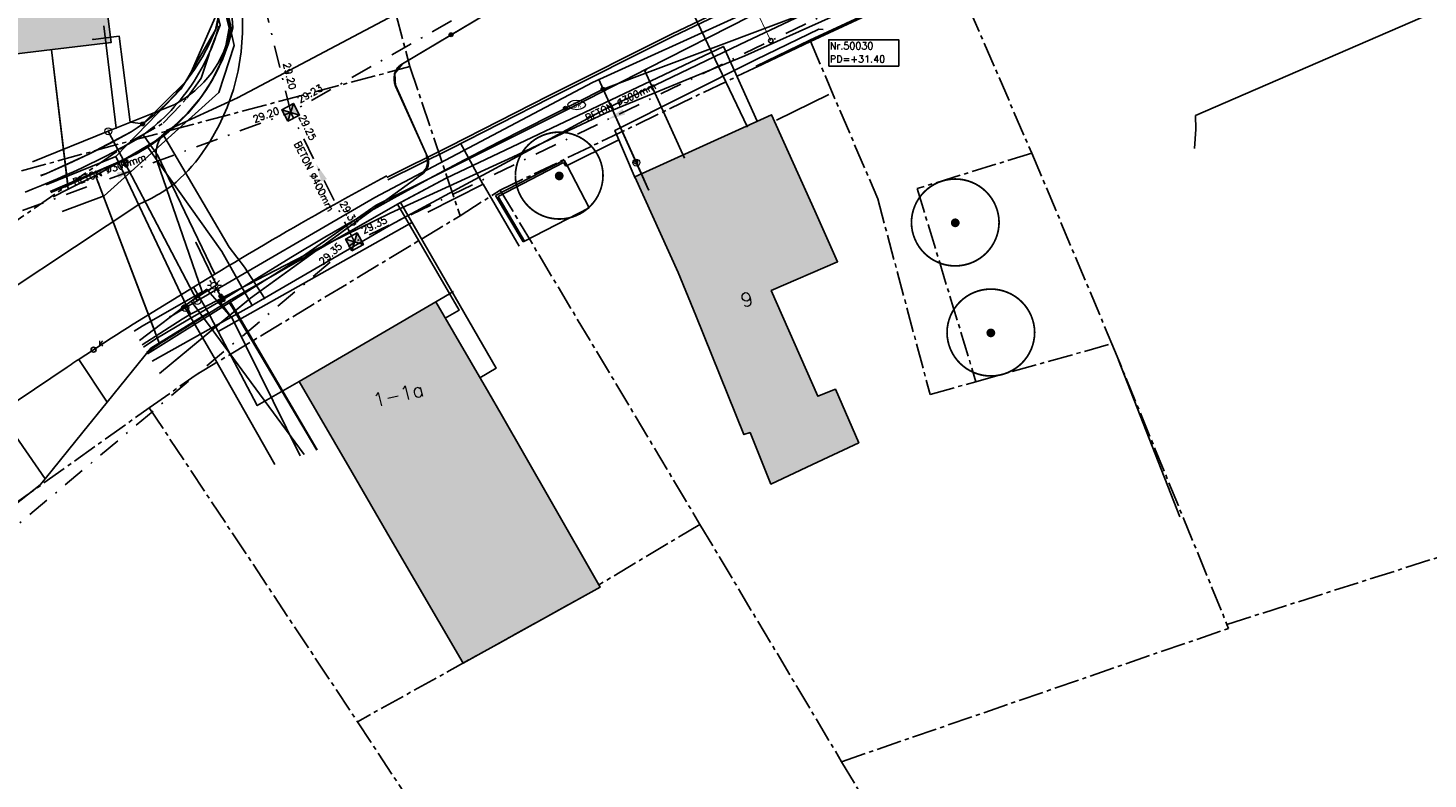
# Model space of a CAD drawing. Header units: metres. Extents: x 202952 to 203755, y 348959 to 349702.
# Tile 4 of 91: x 203058 to 203138, y 349265 to 349308. Entities that reach past the tile are written whole.
import ezdxf
from ezdxf.enums import TextEntityAlignment as Align

# ---------------------------------------------------------------- set-up
doc = ezdxf.new("R2010")
doc.units = ezdxf.units.M
for name, pattern in [('1-200 CENTER', [4.28625, 2.8575, -0.47625, 0.47625, -0.47625]), ('1-200 DASHDOT', [2.54, 1.27, -0.635, 0, -0.635]), ('1-200 HIDDEN', [0.9525, 0.635, -0.3175])]:
    doc.linetypes.add(name, pattern=pattern)
for name, color, linetype in [('bgt.onbegroeidterreindeel', 252, 'Continuous'), ('PH-ALG-WERKGRENS', 3, '1-200 WERKGRENS'), ('PH-BEST-BEBOUWING', 1, 'Continuous'), ('PH-BEST-BEBOUWING-ARCERING', 254, 'Continuous'), ('PH-BEST-HUISNUMMER', 7, 'Continuous'), ('PH-BEST-KADASTRALE-GRENS', 240, '1-200 CENTER'), ('PH-BEST-KL-DATA_KPN', 12, '1-200 TELEFONIE-KPN'), ('PH-BEST-KL-DATA_ZIGGO BV', 12, '1-200 ZIGGO'), ('PH-BEST-KL-ET_MIDDENSPANNING_ENEXIS', 12, '1-200 MIDDENSPANNING'), ('PH-BEST-KL-GAS_HOGEDRUK_ENEXIS', 12, '1-200 GASLEIDING HOGE DRUK'), ('PH-BEST-KL-GAS_LAGEDRUK_ENEXIS', 12, '1-200 GASLEIDING LAGE DRUK'), ('PH-BEST-KL-LAAGSPANNING-ENEXIS', 12, '1-200 LAAGSPANNING'), ('PH-BEST-KL-WATER-WML', 12, '1-200 WML'), ('PH-BEST-KL-WATER-WML-buiten gebruik', 11, '1-200 WML'), ('PH-BEST-KOLK', 8, 'Continuous'), ('PH-BEST-PUT-HANDHAVEN', 84, 'Continuous'), ('PH-BEST-RIO-HANDHAVEN-GEMENGD', 44, '1-200 DASHDOT'), ('PH-BEST-RIO-TEKST', 8, 'Continuous'), ('PH-BEST-RIO-TEKST-VLOEIVLAK', 8, 'Continuous'), ('PH-BEST-WEGDEEL', 254, 'Continuous'), ('PH-INM-BOOM-HANDHAVEN', 96, 'Continuous'), ('PH-INM-KANTVERHARDING', 253, 'Continuous'), ('PH-RIO-KOLKAANSLUITING', 150, '1-200 HIDDEN'), ('PH-RIO-TEKST-DWA-PUTTENSTAAT', 7, 'Continuous')]:
    doc.layers.add(name, color=color, linetype=linetype)
doc.layers.add('PH-NIEUW-OPSLUITBAND-6', color=115, linetype='Continuous', lineweight=30)
doc.styles.add('NLCS-ISO', font='txt')
doc.styles.add('ROMANS', font='romans.shx')
doc.linetypes.add('1-200 GASLEIDING HOGE DRUK', pattern='A,1.5,-0.6,["GAS HD",ROMANS,S=0.24,R=0,X=-0.5,Y=-0.12],-1.1', length=3.2)
doc.linetypes.add('1-200 GASLEIDING LAGE DRUK', pattern='A,1.5,-0.6,["GAS LD",ROMANS,S=0.24,R=0,X=-0.5,Y=-0.12],-1', length=3.1)
doc.linetypes.add('1-200 LAAGSPANNING', pattern='A,1.5,-0.6,["LS",ROMANS,S=0.24,R=0,X=-0.45,Y=-0.12],-0.05', length=2.15)
doc.linetypes.add('1-200 MIDDENSPANNING', pattern='A,1.5,-0.6,["MS",ROMANS,S=0.24,R=0,X=-0.5,Y=-0.12],-0.05', length=2.15)
doc.linetypes.add('1-200 TELEFONIE-KPN', pattern='A,1.5,-0.6,["KPN",ROMANS,S=0.24,R=0,X=-0.5,Y=-0.12],-0.3', length=2.4)
doc.linetypes.add('1-200 WERKGRENS', pattern='A,1.5,-0.6,["WERK",ROMANS,S=0.24,R=0,X=-0.5,Y=-0.12],-0.45', length=2.55)
doc.linetypes.add('1-200 WML', pattern='A,1.5,-0.6,["WML",ROMANS,S=0.24,R=0,X=-0.5,Y=-0.12],-0.3', length=2.4)
doc.linetypes.add('1-200 ZIGGO', pattern='A,1.5,-0.6,["ZIGGO",ROMANS,S=0.24,R=0,X=-0.5,Y=-0.12],-0.65', length=2.75)

# ---------------------------------------------------------------- blocks, each defined once
blk = doc.blocks.new('SKL-WTB_HULP_OVERIG-SO')
at = {"color": 0, "linetype": 'ByBlock', "lineweight": 18}
for points in [[(-0.14, 0.14), (0.14, -0.14)], [(0.14, 0.14), (-0.14, -0.14)]]:
    blk.add_lwpolyline(points, dxfattribs=at)
at = {"color": 0, "linetype": 'ByBlock', "lineweight": 18, "style": 'NLCS-ISO', "flags": 1}
for tag, p in [('TYPE', (1.5, 0)), ('OMSCHRIJVING', (1.5, -3)), ('LABEL', (1.5, -1.5))]:
    blk.add_attdef(tag, p, '', height=1, dxfattribs=at)
blk = doc.blocks.new('SKL-WTB_HULP_MOF-SO')
at = {"linetype": 'ByBlock', "lineweight": 18}
h = blk.add_hatch(color=0, dxfattribs=at)
h.dxf.hatch_style = 1
h.paths.add_polyline_path([(-0.5625, 0, 1), (0.5625, 0, 1)])
at = {"color": 0, "linetype": 'ByBlock', "lineweight": 18}
blk.add_circle((0, 0), 0.5625, dxfattribs=at)
at = {"color": 0, "linetype": 'ByBlock', "lineweight": 18, "style": 'NLCS-ISO', "flags": 1}
for tag, p in [('TYPE', (1.5, 0)), ('OMSCHRIJVING', (1.5, -3)), ('LABEL', (1.5, -1.5))]:
    blk.add_attdef(tag, p, '', height=1, dxfattribs=at)
blk = doc.blocks.new('SKL-ET_OV_LICHTMAST-SO')
at = {"color": 0, "linetype": 'ByBlock', "lineweight": 18}
for points in [[(-1.25, 0), (-2, 0)], [(-1.41, 1.41), (-0.88, 0.88)], [(0, 2), (0, 1.25)], [(0.88, 0.88), (1.41, 1.41)], [(2, 0), (1.25, 0)], [(-1.41, -1.41), (-0.88, -0.88)], [(0, -1.25), (0, -2)], [(0.88, -0.88), (1.41, -1.41)]]:
    blk.add_lwpolyline(points, dxfattribs=at)
blk.add_circle((0, 0), 1, dxfattribs=at)
blk = doc.blocks.new('SKL-WTB_HULP_VERLOOP-SO')
at = {"color": 0, "linetype": 'ByBlock', "lineweight": 18}
for points in [[(0.44, 0.72), (-0.88, 0)], [(0.44, -0.72), (-0.88, 0)], [(0.44, -0.72), (0.44, 0.72)]]:
    blk.add_lwpolyline(points, dxfattribs=at)
blk.add_circle((0, 0), 1, dxfattribs=at)
at = {"color": 0, "linetype": 'ByBlock', "lineweight": 18, "style": 'NLCS-ISO', "flags": 1}
for tag, p in [('TYPE', (1.5, 0)), ('OMSCHRIJVING', (1.5, -3)), ('LABEL', (1.5, -1.5))]:
    blk.add_attdef(tag, p, '', height=1, dxfattribs=at)
blk = doc.blocks.new('SKL-WTB_HULP_T STUK-SO')
at = {"color": 0, "linetype": 'ByBlock', "lineweight": 18}
blk.add_circle((0, 0), 1, dxfattribs=at)
at = {"color": 0, "linetype": 'ByBlock', "lineweight": -2, "style": 'NLCS-ISO'}
blk.add_text('T', height=1, dxfattribs=at).set_placement((0, 0), align=Align.MIDDLE_CENTER)
at = {"color": 0, "linetype": 'ByBlock', "lineweight": 18, "style": 'NLCS-ISO', "flags": 1}
for tag, p in [('TYPE', (1.5, 0)), ('OMSCHRIJVING', (1.5, -3)), ('LABEL', (1.5, -1.5))]:
    blk.add_attdef(tag, p, '', height=1, dxfattribs=at)
blk = doc.blocks.new('SKL-WATER_BRANDKRAAN_BRANDPUT-SO')
at = {"color": 0, "linetype": 'ByBlock', "lineweight": 18}
blk.add_ellipse((0, 0), major_axis=(2.5, 0), ratio=0.54, dxfattribs=at)
at = {"color": 0, "linetype": 'ByBlock', "lineweight": 18, "style": 'NLCS-ISO'}
blk.add_text('bk', height=1.5, dxfattribs=at).set_placement((0.16, 0), align=Align.MIDDLE_CENTER)
blk = doc.blocks.new('*U35')
blk.add_circle((0, 0), 0.142)
at = {"ltscale": 0.05, "style": 'ROMANS'}
blk.add_text('K', height=0.3, dxfattribs=at).set_placement((0.277, 0.195))
blk = doc.blocks.new('*U12')
h = blk.add_hatch(color=256)
h.paths.add_polyline_path([(0, 0), (-0.375, 0.375), (-0.375, -0.375)])
h.paths.add_polyline_path([(0.375, 0.375), (0, 0), (0.375, -0.375)])
for p, q in [((-0.375, -0.375), (0.375, 0.375)), ((-0.375, 0.375), (0.375, -0.375))]:
    blk.add_line(p, q)
blk.add_lwpolyline([(-0.375, -0.375), (0.375, -0.375), (0.375, 0.375), (-0.375, 0.375)], close=True)
blk = doc.blocks.new('Materialisatie')
blk.add_solid([(-1.04, 0.173), (-1.04, -0.173), (0, 0)])
at = {"style": 'ROMANS'}
blk.add_attdef('MATERIALISATIE', (-2.631, 0.657), '', height=0.4, dxfattribs=at)
blk = doc.blocks.new('*U26')
at = {"const_width": 0.1}
blk.add_lwpolyline([(-2.5, 0.004, 0.990403), (2.5, 0.03, 0.990403), (-2.5, 0.018)], format="xyb", dxfattribs=at)
at = {"linetype": 'Continuous', "const_width": 0.25}
blk.add_lwpolyline([(-0.125, 0, 1), (0.125, 0, 1)], format="xyb", close=True, dxfattribs=at)
blk = doc.blocks.new('Puttenstaat bestaand')
blk.add_wipeout([(0, 0), (4, 0), (4, 1.5), (0, 1.5)])
blk.add_lwpolyline([(0, 0), (4, 0), (4, 1.5), (0, 1.5)], close=True)
at = {"style": 'ROMANS'}
for tag, p in [('NR', (0.066, 0.955)), ('PD', (0.066, 0.203))]:
    blk.add_attdef(tag, p, '', height=0.4, dxfattribs=at)

msp = doc.modelspace()

# ---------------------------------------------------------------- hatches: boundary and pattern name
at = {"layer": 'PH-BEST-BEBOUWING-ARCERING'}
for points in [[(203054.524, 349316.481), (203050.169, 349315.668), (203049.576, 349319.159), (203054.23, 349319.854), (203054.171, 349320.538), (203053.696, 349325.986), (203054.39, 349326.08), (203060.35, 349326.74), (203060.542, 349325.008), (203060.57, 349324.751), (203061.38, 349317.43), (203060.47, 349317.26), (203060.83, 349314.39), (203061.6, 349314.49), (203061.697, 349313.727), (203062.54, 349307.07), (203059.187, 349306.663), (203055.87, 349306.26), (203055.15, 349312.22), (203055.029, 349313.371), (203055.953, 349313.684), (203055.532, 349316.559)], [(203094.89, 349293.94), (203092.42, 349299.41), (203100.22, 349302.94), (203102.69, 349297.47), (203103.983, 349294.558), (203100.197, 349292.914), (203102.849, 349286.883), (203103.858, 349287.275), (203105.192, 349284.231), (203102.548, 349282.986), (203100.175, 349281.868), (203098.992, 349284.811), (203098.639, 349284.689), (203095.885, 349291.485)], [(203082.614, 349271.648), (203078.46, 349278.785), (203076.28, 349282.53), (203073.26, 349287.72), (203073.957, 349288.125), (203077.772, 349290.346), (203081.06, 349292.26), (203084.08, 349287.07), (203084.78, 349285.851), (203087.642, 349280.868), (203090.367, 349276.123), (203090.443, 349275.992)]]:
    msp.add_hatch(color=256, dxfattribs=at).paths.add_polyline_path(points)

# ---------------------------------------------------------------- linework, layer by layer
at = {"layer": 'bgt.onbegroeidterreindeel'}
msp.add_lwpolyline([(203123.514, 349280), (203120, 349288.937)], dxfattribs=at)
at = {"layer": 'PH-ALG-WERKGRENS'}
msp.add_lwpolyline([(203090.218, 349320.286), (203098.841, 349302.242)], dxfattribs=at)
at = {"layer": 'PH-BEST-BEBOUWING'}
for points in [[(203054.524, 349316.481), (203050.169, 349315.668), (203049.576, 349319.159), (203054.23, 349319.854), (203054.171, 349320.538), (203053.696, 349325.986), (203054.39, 349326.08), (203060.35, 349326.74), (203060.542, 349325.008), (203060.57, 349324.751), (203061.38, 349317.43), (203060.47, 349317.26), (203060.83, 349314.39), (203061.6, 349314.49), (203061.697, 349313.727), (203062.54, 349307.07), (203059.187, 349306.663), (203055.87, 349306.26), (203055.15, 349312.22), (203055.029, 349313.371), (203055.953, 349313.684), (203055.532, 349316.559), (203054.524, 349316.481)], [(203094.89, 349293.94), (203092.42, 349299.41), (203100.22, 349302.94), (203102.69, 349297.47), (203103.983, 349294.558), (203100.197, 349292.914), (203102.849, 349286.883), (203103.858, 349287.275), (203105.192, 349284.231), (203102.548, 349282.986), (203100.175, 349281.868), (203098.992, 349284.811), (203098.639, 349284.689), (203095.885, 349291.485), (203094.89, 349293.94)], [(203082.614, 349271.648), (203078.46, 349278.785), (203076.28, 349282.53), (203073.26, 349287.72), (203073.957, 349288.125), (203077.772, 349290.346), (203081.06, 349292.26), (203084.08, 349287.07), (203084.78, 349285.851), (203087.642, 349280.868), (203090.367, 349276.123), (203090.443, 349275.992), (203082.614, 349271.648)]]:
    msp.add_lwpolyline(points, close=True, dxfattribs=at)
at = {"layer": 'PH-BEST-KADASTRALE-GRENS', "ltscale": 0.5}
for p, q in [((203078.236, 349310.719), (203079.586, 349305.692)), ((203110.632, 349310.963), (203115.065, 349300.748)), ((203084.736, 349298.642), (203102.431, 349307.147)), ((203063.8, 349301.494), (203079.586, 349305.692)), ((203079.586, 349305.692), (203082.446, 349297.177)), ((203053.299, 349298.6), (203063.8, 349301.494)), ((203115.065, 349300.748), (203119.629, 349289.88)), ((203082.446, 349297.177), (203084.736, 349298.642)), ((203084.736, 349298.642), (203096.131, 349279.57)), ((203111.875, 349287.71), (203119.629, 349289.88)), ((203119.629, 349289.88), (203126.195, 349273.858)), ((203046.493, 349273.213), (203064.71, 349286.222)), ((203064.71, 349286.222), (203076.592, 349268.307)), ((203126.195, 349273.858), (203147.053, 349280.487)), ((203126.195, 349273.858), (203126.289, 349273.634)), ((203104.211, 349266.025), (203126.289, 349273.634)), ((203104.211, 349266.025), (203113.995, 349249.601))]:
    msp.add_line(p, q, dxfattribs=at)
for points in [[(203063.8, 349301.494), (203065.509, 349302.461), (203066.864, 349303.889), (203067.668, 349305.041), (203068.272, 349306.797), (203068.751, 349308.052), (203065.577, 349321.078)], [(202982.721, 349229.788), (203008.809, 349257.319), (203033.451, 349280.569), (203063.8, 349301.494)], [(203115.065, 349300.748), (203108.519, 349298.733), (203111.875, 349287.71)], [(203064.71, 349286.222), (203067.391, 349288.099), (203082.446, 349297.177)], [(203096.131, 349279.57), (203090.367, 349276.123), (203090.443, 349275.992), (203076.592, 349268.307)], [(203096.131, 349279.57), (203101.66, 349270.308), (203104.211, 349266.025)], [(203076.592, 349268.307), (203094.576, 349240.947), (203090.986, 349238.414)]]:
    msp.add_lwpolyline(points, dxfattribs=at)
at = {"layer": 'PH-BEST-KL-DATA_KPN'}
for points in [[(203065.539, 349301.741), (203066.249, 349302.345), (203066.906, 349303.008), (203067.504, 349303.723), (203068.04, 349304.486), (203068.509, 349305.292), (203068.909, 349306.134), (203069.236, 349307.007), (203069.489, 349307.905), (203069.451, 349308.457), (203069.372, 349309.005), (203069.252, 349309.546), (203069.092, 349310.076), (203066.672, 349320.495)], [(203104.362, 349309.787), (203104.348, 349309.779), (203098.406, 349306.949), (203090.689, 349303.236), (203078.493, 349296.667), (203071.288, 349292.472)], [(203059.067, 349298.555), (203063.378, 349300.421), (203064.016, 349300.742), (203064.632, 349301.103)], [(203064.632, 349301.103), (203065.094, 349301.41), (203065.539, 349301.741)], [(203064.632, 349301.103), (203065.194, 349300.275), (203068.85, 349295.135), (203070.587, 349292.067)], [(203065.54, 349301.741), (203065.783, 349301.328)], [(203065.783, 349301.328), (203069.28, 349295.39)], [(203067.108, 349292.308), (203067.11, 349292.31), (203068.056, 349292.914), (203068.546, 349293.227), (203067.381, 349295.637)], [(203069.28, 349295.39), (203070.155, 349294.243), (203071.288, 349292.473)], [(203067.104, 349292.305), (203064.159, 349290.069)], [(203069.378, 349291.394), (203068.056, 349292.914), (203067.996, 349292.983), (203067.11, 349292.31), (203067.104, 349292.305)], [(203073.542, 349283.56), (203068.242, 349290.76), (203067.104, 349292.305), (203067.104, 349292.306)], [(203071.288, 349292.472), (203070.694, 349292.127), (203070.587, 349292.067), (203070.586, 349292.067)], [(203070.586, 349292.067), (203069.378, 349291.393)], [(203069.378, 349291.393), (203068.242, 349290.76), (203064.871, 349288.882)]]:
    msp.add_lwpolyline(points, dxfattribs=at)
at = {"layer": 'PH-BEST-KL-DATA_ZIGGO BV'}
for points in [[(203074.246, 349295.189), (203080.19, 349299.491), (203080.513, 349299.884), (203080.6, 349300.213), (203080.514, 349300.714), (203078.696, 349304.756), (203078.712, 349305.297), (203078.882, 349305.618), (203079.155, 349305.857), (203087.316, 349310.711), (203094.911, 349314.696), (203104.691, 349318.968), (203110.294, 349321.258), (203119.837, 349325.494), (203123.281, 349326.906), (203132.407, 349330.333), (203135.907, 349331.735), (203154.278, 349338.103)], [(203065.605, 349323.052), (203067.451, 349315.25), (203069.263, 349307.886), (203069.194, 349307.378)], [(203065.611, 349323.054), (203069.263, 349307.886), (203069.085, 349306.869), (203068.754, 349305.859), (203068.274, 349304.872), (203067.653, 349303.923)], [(203141.278, 349306.828), (203140.803, 349307.231), (203138.927, 349309.206), (203124.402, 349302.894), (203124.426, 349302.128), (203124.352, 349301.014)], [(203069.194, 349307.378), (203069.085, 349306.869)], [(203059.131, 349306.656), (203060.092, 349298.699)], [(203059.131, 349306.656), (203060.059, 349298.973)], [(203069.085, 349306.869), (203068.939, 349306.362), (203068.754, 349305.859)], [(203099.4, 349302.569), (203097.47, 349306.843), (203081.66, 349299.323), (203079.052, 349297.936)], [(203068.754, 349305.859), (203068.532, 349305.362), (203068.274, 349304.872), (203067.981, 349304.392)], [(203067.981, 349304.392), (203067.653, 349303.923), (203067.292, 349303.467)], [(203067.653, 349303.923), (203066.9, 349303.025), (203066.026, 349302.193), (203065.045, 349301.439), (203063.378, 349300.441)], [(203067.292, 349303.467), (203066.9, 349303.025)], [(203066.9, 349303.025), (203066.477, 349302.6), (203066.026, 349302.193)], [(203066.026, 349302.193), (203065.548, 349301.805), (203065.045, 349301.439)], [(203064.518, 349301.095), (203063.971, 349300.774), (203061.645, 349299.468)], [(203065.045, 349301.439), (203064.518, 349301.095)], [(203060.068, 349298.9), (203063.378, 349300.441)], [(203063.378, 349300.441), (203061.645, 349299.468)], [(203060.092, 349298.699), (203061.645, 349299.468)], [(203065.298, 349289.871), (203061.645, 349299.468)], [(203080.19, 349299.491), (203070.493, 349292.473), (203065.297, 349288.172)], [(203059.099, 349298.502), (203060.068, 349298.9)], [(203060.092, 349298.699), (203059.239, 349298.269)], [(203060.059, 349298.973), (203060.068, 349298.9)], [(203060.068, 349298.9), (203060.092, 349298.699)], [(203065.041, 349290.546), (203061.796, 349299.072)], [(203069.295, 349292.352), (203078.877, 349297.843), (203081.66, 349299.323)], [(203078.877, 349297.843), (203074.246, 349295.189)], [(203079.052, 349297.936), (203078.877, 349297.843)], [(203081.601, 349291.329), (203082.397, 349291.793), (203078.877, 349297.843)], [(203079.052, 349297.936), (203084.512, 349288.484), (203083.575, 349287.938)], [(203074.246, 349295.189), (203069.295, 349292.352)], [(203070.493, 349292.473), (203074.246, 349295.189)], [(203069.295, 349292.352), (203065.298, 349289.871)], [(203069.295, 349292.352), (203074.3, 349283.821)], [(203069.295, 349292.352), (203069.639, 349291.766)], [(203069.639, 349291.766), (203070.493, 349292.473)], [(203065.297, 349288.172), (203069.639, 349291.766)], [(203069.639, 349291.766), (203074.3, 349283.821)], [(203065.298, 349289.871), (203064.568, 349289.387)], [(203065.298, 349289.871), (203064.569, 349289.385)]]:
    msp.add_lwpolyline(points, dxfattribs=at)
at = {"layer": 'PH-BEST-KL-ET_MIDDENSPANNING_ENEXIS'}
for points in [[(203174.675, 349345.123), (203163.599, 349341.139), (203156.62, 349338.882), (203151.438, 349337.148), (203135.907, 349331.735), (203132.407, 349330.333), (203123.281, 349326.906), (203119.837, 349325.494), (203110.294, 349321.258), (203104.691, 349318.968), (203094.911, 349314.696), (203087.316, 349310.711), (203081.929, 349307.508)], [(203081.929, 349307.508), (203079.155, 349305.857), (203078.722, 349305.294), (203078.756, 349304.584)], [(203080.19, 349299.491), (203080.337, 349299.59), (203080.461, 349299.717), (203080.556, 349299.866), (203080.619, 349300.032), (203080.646, 349300.207), (203080.637, 349300.384), (203080.593, 349300.555), (203080.514, 349300.714), (203078.756, 349304.584), (203078.7, 349304.756), (203078.676, 349304.936), (203078.683, 349305.117), (203078.722, 349305.294), (203078.791, 349305.461), (203078.888, 349305.614), (203079.011, 349305.747), (203079.155, 349305.857)], [(203080.514, 349300.714), (203080.619, 349300.032), (203080.19, 349299.491), (203070.493, 349292.473), (203065.298, 349288.17)]]:
    msp.add_lwpolyline(points, dxfattribs=at)
at = {"layer": 'PH-BEST-KL-GAS_HOGEDRUK_ENEXIS'}
msp.add_lwpolyline([(203063.845, 349290.591), (203064.301, 349290.882), (203067.735, 349292.835), (203065.146, 349300.33), (203065.104, 349300.616), (203065.11, 349300.906), (203065.163, 349301.19), (203065.263, 349301.462), (203065.45, 349301.774), (203065.698, 349302.041), (203069.75, 349303.916), (203079.343, 349308.997), (203086.041, 349313.859), (203091.019, 349316.22), (203095.987, 349318.367), (203096.869, 349318.81), (203103.981, 349321.883), (203109.489, 349324.355), (203119.082, 349328.397), (203122.495, 349329.904), (203131.57, 349333.525), (203135.032, 349334.813), (203151.328, 349340.07)], dxfattribs=at)
at = {"layer": 'PH-BEST-KL-GAS_LAGEDRUK_ENEXIS'}
for points in [[(203066.264, 349321.749), (203069.389, 349307.901), (203069.22, 349307.219), (203068.975, 349306.56), (203068.659, 349305.932), (203068.274, 349305.344), (203067.827, 349304.802), (203067.322, 349304.314), (203066.765, 349303.884), (203066.164, 349303.52), (203062.375, 349302)], [(203098.337, 349308.564), (203089.991, 349304.787), (203077.589, 349298.223), (203067.453, 349292.323)], [(203062.827, 349302.181), (203062.118, 349308.025)], [(203090.352, 349304.95), (203092.495, 349300.213)], [(203058.043, 349300.262), (203062.375, 349302)], [(203063.304, 349300.229), (203062.375, 349302)], [(203067.453, 349292.323), (203063.304, 349300.229)], [(203092.495, 349300.213), (203093.196, 349298.667)], [(203067.453, 349292.323), (203066.761, 349291.92)], [(203066.761, 349291.92), (203065.897, 349291.417)], [(203071.881, 349282.99), (203068.408, 349289.099), (203066.761, 349291.92)]]:
    msp.add_lwpolyline(points, dxfattribs=at)
at = {"layer": 'PH-BEST-KL-LAAGSPANNING-ENEXIS'}
for points in [[(203152.065, 349329.585), (203112.274, 349312.569), (203090.6, 349304.404), (203084.677, 349301.398), (203082.665, 349300.359), (203080.665, 349299.295), (203078.676, 349298.205), (203076.699, 349297.092), (203074.735, 349295.953), (203072.784, 349294.79), (203070.845, 349293.603), (203068.92, 349292.392), (203066.91, 349291.237), (203065.086, 349290.161), (203064.386, 349289.69)], [(203068.567, 349309.97), (203068.637, 349309.702), (203068.684, 349309.429), (203068.709, 349309.153), (203068.711, 349308.876), (203068.691, 349308.599), (203068.648, 349308.325), (203068.583, 349308.056), (203068.496, 349307.793), (203068.147, 349307.008), (203067.745, 349306.248), (203067.291, 349305.518), (203066.789, 349304.82), (203066.239, 349304.159), (203065.646, 349303.537), (203065.011, 349302.958), (203064.338, 349302.423)], [(203068.711, 349308.876), (203068.496, 349307.793), (203066.789, 349304.82), (203064.338, 349302.423), (203064.017, 349302.193), (203063.688, 349301.973), (203061.304, 349300.718), (203058.854, 349299.598), (203058.51, 349299.484)], [(203064.338, 349302.423), (203063.619, 349302.52), (203062.998, 349307.427), (203061.509, 349307.247)], [(203090.6, 349304.404), (203092.79, 349299.572), (203093.197, 349298.664)], [(203063.688, 349301.973), (203062.505, 349301.329), (203061.304, 349300.718), (203060.087, 349300.141), (203058.854, 349299.598), (203058.52, 349299.467)], [(203068.796, 349292.596), (203068.429, 349293.195)], [(203068.746, 349292.293), (203069.464, 349291.295), (203073.323, 349283.485)], [(203068.92, 349292.392), (203068.796, 349292.596)]]:
    msp.add_lwpolyline(points, dxfattribs=at)
at = {"layer": 'PH-BEST-KL-WATER-WML'}
for points in [[(203064.619, 349289.302), (203069.267, 349292.216), (203073.217, 349294.692), (203077.661, 349297.791), (203089.097, 349303.502), (203093.146, 349305.575), (203104.806, 349311.546), (203110.333, 349314.186), (203118.185, 349317.938), (203123.533, 349320.312), (203124.029, 349320.532), (203132.824, 349324.437), (203134.975, 349325.271), (203135.083, 349325.313), (203142.546, 349328.207)], [(203065.817, 349323.125), (203067.485, 349316.33), (203068.418, 349312.08), (203069.554, 349306.903), (203068.68, 349304.211), (203062.131, 349298.314), (203059.741, 349297.432)], [(203062.812, 349300.561), (203065.189, 349303.021), (203066.518, 349304.397), (203067.055, 349305.24), (203068.536, 349308.63), (203068.51, 349309.63), (203068.223, 349310.782), (203067.989, 349311.723), (203065.204, 349322.914)], [(203093.146, 349305.575), (203093.106, 349305.545), (203092.987, 349305.453), (203094.595, 349301.9)], [(203094.595, 349301.9), (203095.243, 349300.468)], [(203058.836, 349298.941), (203062.071, 349300.259), (203062.812, 349300.561)], [(203067.074, 349291.557), (203066.692, 349292.372), (203062.812, 349300.561)], [(203069.267, 349292.216), (203069.381, 349292.052)], [(203064.31, 349289.817), (203066.598, 349291.28), (203067.074, 349291.557)], [(203069.381, 349292.052), (203074.265, 349283.809)]]:
    msp.add_lwpolyline(points, dxfattribs=at)
at = {"layer": 'PH-BEST-KL-WATER-WML-buiten gebruik'}
msp.add_lwpolyline([(203142.802, 349326.006), (203135.993, 349322.965), (203124.612, 349317.883), (203120.097, 349315.867), (203117.223, 349314.584), (203111.664, 349312.102), (203103.622, 349308.511), (203098.697, 349306.312), (203095.178, 349304.865), (203093.782, 349304.291), (203090.771, 349303.054), (203085.438, 349300.531), (203078.463, 349297.334), (203074.172, 349295.242), (203069.133, 349292.625), (203068.747, 349292.425), (203067.074, 349291.557)], dxfattribs=at)
at = {"layer": 'PH-BEST-RIO-HANDHAVEN-GEMENGD'}
for p, q in [((203072.78, 349303.08), (203051.18, 349391.95)), ((203109.49, 349323.97), (203072.78, 349303.08)), ((203104.54, 349309.28), (203076.42, 349295.69)), ((203055.01, 349296.57), (203072.78, 349303.08)), ((203076.42, 349295.69), (203072.78, 349303.08)), ((203025.56, 349252.95), (203076.42, 349295.69))]:
    msp.add_line(p, q, dxfattribs=at)
at = {"layer": 'PH-BEST-WEGDEEL'}
for points in [[(203070.027, 349308.711), (203070.039, 349307.616), (203069.957, 349306.525), (203069.779, 349305.445), (203069.509, 349304.384), (203069.148, 349303.351), (203068.698, 349302.352), (203068.163, 349301.397), (203067.547, 349300.492), (203067.349, 349300.244), (203067.144, 349300.003), (203066.931, 349299.768), (203066.71, 349299.54), (203066.482, 349299.319), (203066.247, 349299.106), (203066.024, 349298.916), (203065.201, 349300.618), (203064.359, 349301.793), (203064.573, 349301.951), (203064.783, 349302.115), (203064.989, 349302.283), (203065.191, 349302.456), (203065.389, 349302.633), (203065.583, 349302.815), (203065.772, 349303.001), (203065.957, 349303.192), (203066.138, 349303.387), (203066.314, 349303.586), (203066.486, 349303.79), (203066.653, 349303.997), (203066.815, 349304.208), (203066.973, 349304.423), (203067.125, 349304.641), (203067.272, 349304.863), (203067.414, 349305.088), (203067.55, 349305.316), (203067.681, 349305.547), (203067.807, 349305.781), (203067.928, 349306.018), (203068.043, 349306.258), (203068.153, 349306.5), (203068.257, 349306.745), (203068.355, 349306.992), (203068.447, 349307.242), (203068.534, 349307.493), (203068.615, 349307.747), (203068.69, 349308.002)], [(203078.26, 349299.463), (203077.942, 349299.291), (203077.524, 349299.064), (203077.107, 349298.836), (203076.69, 349298.607), (203076.274, 349298.378), (203075.858, 349298.148), (203075.443, 349297.917), (203075.028, 349297.685), (203074.614, 349297.452), (203074.2, 349297.218), (203073.787, 349296.984), (203073.374, 349296.748), (203072.961, 349296.512), (203072.549, 349296.274), (203072.138, 349296.036), (203071.727, 349295.797), (203071.317, 349295.557), (203070.907, 349295.316), (203070.681, 349295.183), (203070.31, 349294.963), (203069.939, 349294.743), (203069.568, 349294.522), (203069.198, 349294.3), (203068.828, 349294.077), (203068.459, 349293.854), (203066.024, 349298.916), (203066.247, 349299.106), (203066.482, 349299.319), (203066.71, 349299.54), (203066.931, 349299.768), (203067.144, 349300.003), (203067.349, 349300.244), (203067.547, 349300.492), (203068.163, 349301.397), (203068.698, 349302.352), (203069.148, 349303.351), (203069.509, 349304.384), (203069.779, 349305.445), (203069.957, 349306.525), (203070.039, 349307.616), (203070.027, 349308.711)], [(203057.633, 349298.529), (203058.098, 349298.711), (203058.561, 349298.898), (203059.022, 349299.09), (203059.48, 349299.287), (203059.937, 349299.488), (203060.392, 349299.694), (203060.844, 349299.905), (203061.295, 349300.12), (203061.743, 349300.34), (203062.189, 349300.565), (203062.633, 349300.794), (203063.074, 349301.028), (203063.513, 349301.266), (203063.949, 349301.509), (203064.018, 349301.555), (203064.087, 349301.602), (203064.156, 349301.649), (203064.224, 349301.696), (203064.292, 349301.744), (203064.359, 349301.793), (203065.201, 349300.618), (203066.024, 349298.916), (203065.882, 349298.814), (203065.738, 349298.715), (203065.592, 349298.619), (203065.445, 349298.525), (203065.296, 349298.434), (203065.145, 349298.346), (203064.987, 349298.257), (203064.827, 349298.171), (203064.665, 349298.088), (203064.502, 349298.008), (203064.338, 349297.931), (203064.172, 349297.857), (203052.91, 349290.395)], [(203079.737, 349296.82), (203068.652, 349290.567), (203068.382, 349291.082), (203068.087, 349291.643), (203067.231, 349293.1), (203068.459, 349293.854), (203068.828, 349294.077), (203069.198, 349294.3), (203069.568, 349294.522), (203069.939, 349294.743), (203070.31, 349294.963), (203070.681, 349295.183), (203070.907, 349295.316), (203071.317, 349295.557), (203071.727, 349295.797), (203072.138, 349296.036), (203072.549, 349296.274), (203072.961, 349296.512), (203073.374, 349296.748), (203073.787, 349296.984), (203074.2, 349297.218), (203074.614, 349297.452), (203075.028, 349297.685), (203075.443, 349297.917), (203075.858, 349298.148), (203076.274, 349298.378), (203076.69, 349298.607), (203077.107, 349298.836), (203077.524, 349299.064), (203077.942, 349299.291), (203078.26, 349299.463)], [(203052.91, 349290.395), (203064.172, 349297.857), (203064.338, 349297.931), (203064.502, 349298.008), (203064.665, 349298.088), (203064.827, 349298.171), (203064.987, 349298.257), (203065.145, 349298.346), (203065.296, 349298.434), (203065.445, 349298.525), (203065.592, 349298.619), (203065.738, 349298.715), (203065.882, 349298.814), (203066.024, 349298.916), (203068.459, 349293.854), (203067.231, 349293.1), (203063.796, 349290.991), (203063.48, 349290.791), (203063.164, 349290.59), (203062.849, 349290.388), (203062.534, 349290.186), (203062.219, 349289.983), (203061.905, 349289.779), (203061.702, 349289.648), (203061.5, 349289.516), (203061.298, 349289.384), (203061.096, 349289.252), (203060.894, 349289.119), (203060.693, 349288.986), (203060.582, 349288.913), (203060.471, 349288.84), (203060.36, 349288.767), (203060.249, 349288.693), (203060.138, 349288.62), (203060.027, 349288.546), (203059.716, 349288.338), (203059.405, 349288.13), (203059.094, 349287.921), (203058.784, 349287.712), (203058.474, 349287.502), (203058.164, 349287.291), (203057.855, 349287.08), (203057.546, 349286.868)], [(203082.071, 349292.855), (203081.06, 349292.26), (203077.772, 349290.346), (203073.957, 349288.125), (203073.26, 349287.72), (203070.87, 349286.345), (203068.652, 349290.567), (203079.737, 349296.82)], [(203056.161, 349285.908), (203058.776, 349282.167), (203058.497, 349281.821), (203049.533, 349274.761)]]:
    msp.add_lwpolyline(points, dxfattribs=at)
for points in [[(203062.306, 349286.538), (203060.693, 349288.986), (203060.894, 349289.119), (203061.096, 349289.252), (203061.298, 349289.384), (203061.5, 349289.516), (203061.702, 349289.648), (203061.905, 349289.779), (203062.219, 349289.983), (203062.534, 349290.186), (203062.849, 349290.388), (203063.164, 349290.59), (203063.48, 349290.791), (203063.796, 349290.991), (203067.231, 349293.1), (203068.087, 349291.643), (203067.733, 349291.426), (203064.8, 349289.627), (203062.306, 349286.538)], [(203058.776, 349282.167), (203056.161, 349285.908), (203056.315, 349286.016), (203056.622, 349286.23), (203056.93, 349286.443), (203057.238, 349286.656), (203057.546, 349286.868), (203057.855, 349287.08), (203058.164, 349287.291), (203058.474, 349287.502), (203058.784, 349287.712), (203059.094, 349287.921), (203059.405, 349288.13), (203059.716, 349288.338), (203060.027, 349288.546), (203060.138, 349288.62), (203060.249, 349288.693), (203060.36, 349288.767), (203060.471, 349288.84), (203060.582, 349288.913), (203060.693, 349288.986), (203062.306, 349286.538), (203060.93, 349284.834), (203058.776, 349282.167)]]:
    msp.add_lwpolyline(points, close=True, dxfattribs=at)
at = {"layer": 'PH-INM-KANTVERHARDING'}
for p, q in [((203082.47, 349301.323), (203083.743, 349298.979)), ((203091.5, 349301.507), (203088.472, 349300.01)), ((203088.392, 349300.351), (203084.469, 349298.327)), ((203088.353, 349300.218), (203084.609, 349298.286)), ((203088.472, 349300.01), (203088.353, 349300.218)), ((203088.562, 349300.055), (203088.392, 349300.351)), ((203088.562, 349300.055), (203089.812, 349297.632)), ((203083.758, 349298.987), (203080.611, 349297.381)), ((203083.758, 349298.987), (203085.813, 349295.449)), ((203084.469, 349298.327), (203086.041, 349295.686)), ((203084.609, 349298.286), (203086.127, 349295.738)), ((203086.041, 349295.686), (203089.812, 349297.632))]:
    msp.add_line(p, q, dxfattribs=at)
at = {"layer": 'PH-INM-KANTVERHARDING', "flags": 128}
for points in [[(203113.166, 349311.974), (203111.782, 349315.086, 0.569831), (203111.123, 349315.312), (203105.212, 349312.648), (203100.693, 349310.504), (203094.515, 349307.545), (203087.497, 349304.015), (203081.828, 349301.135), (203078.257, 349299.355)], [(203113.028, 349311.913), (203111.638, 349315.041, 0.613809), (203111.207, 349315.185), (203105.275, 349312.512), (203100.757, 349310.368), (203094.581, 349307.411), (203087.565, 349303.881), (203081.895, 349301.001), (203078.324, 349299.221)]]:
    msp.add_lwpolyline(points, format="xyb", dxfattribs=at)
for points in [[(203092.428, 349299.319), (203091.273, 349302.043), (203099.336, 349306.093), (203102.91, 349307.823), (203103.154, 349307.806)], [(203103.488, 349304.104), (203100.488, 349302.644)]]:
    msp.add_lwpolyline(points, dxfattribs=at)
at = {"layer": 'PH-NIEUW-OPSLUITBAND-6'}
for points in [[(203099.333, 349305.724), (203102.405, 349307.201), (203110.607, 349311.018)], [(203099.359, 349305.67), (203102.431, 349307.147), (203110.632, 349310.963)]]:
    msp.add_lwpolyline(points, dxfattribs=at)
at = {"layer": 'PH-RIO-KOLKAANSLUITING', "const_width": 0.05}
msp.add_lwpolyline([(203098.908, 349309.783), (203100.172, 349307.169)], dxfattribs=at)
at = {"layer": 'PH-RIO-KOLKAANSLUITING', "linetype": 'Continuous'}
msp.add_circle((203100.172, 349307.169), 0.125, dxfattribs=at)

# ---------------------------------------------------------------- block references
at = {"layer": 'PH-BEST-KL-DATA_KPN', "xscale": 0.2, "yscale": 0.2, "zscale": 0.2}
for p in [(203064.632, 349301.103), (203065.539, 349301.741), (203065.54, 349301.741), (203067.381, 349295.637), (203067.104, 349292.306), (203067.104, 349292.305), (203067.108, 349292.308), (203071.288, 349292.473), (203071.288, 349292.472), (203069.378, 349291.394), (203069.378, 349291.393), (203070.586, 349292.067), (203070.587, 349292.067)]:
    msp.add_blockref('SKL-WTB_HULP_OVERIG-SO', p, dxfattribs=at)
at = {"layer": 'PH-BEST-KL-ET_MIDDENSPANNING_ENEXIS', "xscale": 0.2, "yscale": 0.2, "zscale": 0.2}
msp.add_blockref('SKL-WTB_HULP_MOF-SO', (203081.929, 349307.508), dxfattribs=at)
at = {"layer": 'PH-BEST-KL-GAS_HOGEDRUK_ENEXIS', "xscale": 0.2, "yscale": 0.2, "zscale": 0.2}
msp.add_blockref('SKL-WTB_HULP_OVERIG-SO', (203069.75, 349303.916), dxfattribs=at)
at = {"layer": 'PH-BEST-KL-GAS_LAGEDRUK_ENEXIS', "xscale": 0.2, "yscale": 0.2, "zscale": 0.2}
for name, p in [('SKL-WTB_HULP_OVERIG-SO', (203090.352, 349304.95)), ('SKL-WTB_HULP_OVERIG-SO', (203090.352, 349304.95)), ('SKL-WTB_HULP_T STUK-SO', (203062.375, 349302)), ('SKL-WTB_HULP_OVERIG-SO', (203062.827, 349302.181)), ('SKL-WTB_HULP_VERLOOP-SO', (203063.304, 349300.229)), ('SKL-WTB_HULP_VERLOOP-SO', (203092.495, 349300.213)), ('SKL-WTB_HULP_OVERIG-SO', (203093.196, 349298.667)), ('SKL-WTB_HULP_T STUK-SO', (203067.453, 349292.323)), ('SKL-WTB_HULP_OVERIG-SO', (203065.897, 349291.417)), ('SKL-WTB_HULP_T STUK-SO', (203066.761, 349291.92))]:
    msp.add_blockref(name, p, dxfattribs=at)
at = {"layer": 'PH-BEST-KL-LAAGSPANNING-ENEXIS', "xscale": 0.2, "yscale": 0.2, "zscale": 0.2}
for name, p in [('SKL-WTB_HULP_OVERIG-SO', (203061.509, 349307.247)), ('SKL-WTB_HULP_MOF-SO', (203090.6, 349304.404)), ('SKL-WTB_HULP_MOF-SO', (203088.455, 349303.315)), ('SKL-WTB_HULP_MOF-SO', (203064.338, 349302.423)), ('SKL-WTB_HULP_OVERIG-SO', (203093.197, 349298.664)), ('SKL-ET_OV_LICHTMAST-SO', (203068.429, 349293.195)), ('SKL-WTB_HULP_MOF-SO', (203068.746, 349292.293)), ('SKL-WTB_HULP_MOF-SO', (203068.796, 349292.596)), ('SKL-WTB_HULP_MOF-SO', (203068.92, 349292.392))]:
    msp.add_blockref(name, p, dxfattribs=at)
at = {"layer": 'PH-BEST-KL-WATER-WML', "xscale": 0.2, "yscale": 0.2, "zscale": 0.2}
for name, p in [('SKL-WATER_BRANDKRAAN_BRANDPUT-SO', (203089.097, 349303.502)), ('SKL-WTB_HULP_OVERIG-SO', (203094.595, 349301.9)), ('SKL-WTB_HULP_OVERIG-SO', (203069.381, 349292.052))]:
    msp.add_blockref(name, p, dxfattribs=at)
at = {"layer": 'PH-BEST-KOLK'}
msp.add_blockref('*U35', (203061.537, 349289.54), dxfattribs=at)
at = {"layer": 'PH-BEST-PUT-HANDHAVEN', "rotation": 28.27843780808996}
for p in [(203072.78, 349303.08), (203076.42, 349295.69)]:
    msp.add_blockref('*U12', p, dxfattribs=at)
at = {"layer": 'PH-BEST-RIO-TEKST'}
ref = msp.add_blockref('Materialisatie', (203090.85, 349302.664), dxfattribs=dict(at, rotation=205.7827421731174))
ref.add_attrib('MATERIALISATIE', 'BETON %%c300mm ', (203089.706, 349302.55), dxfattribs={"layer": '0', "height": 0.4, "rotation": 25.79382, "style": 'ROMANS'})
ref = msp.add_blockref('Materialisatie', (203074.231, 349300.135), dxfattribs=dict(at, rotation=116.21971977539))
ref.add_attrib('MATERIALISATIE', 'BETON %%c400mm ', (203072.964, 349301.295), dxfattribs={"layer": '0', "height": 0.4, "rotation": 296.39761, "style": 'ROMANS'})
ref = msp.add_blockref('Materialisatie', (203063.895, 349299.825), dxfattribs=dict(at, xscale=-1, rotation=199.7148487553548))
ref.add_attrib('MATERIALISATIE', 'BETON %%c300mm ', (203060.436, 349298.901), dxfattribs={"layer": '0', "height": 0.4, "rotation": 19.53696, "style": 'ROMANS'})
at = {"layer": 'PH-INM-BOOM-HANDHAVEN'}
for p in [(203088.1, 349299.452), (203088.1, 349299.452), (203110.694, 349296.777), (203110.694, 349296.777), (203112.724, 349290.495), (203112.724, 349290.495)]:
    msp.add_blockref('*U26', p, dxfattribs=at)

# ---------------------------------------------------------------- texts
at = {"layer": 'PH-BEST-HUISNUMMER', "style": 'ROMANS'}
for s, p in [('9', (203098.806, 349292.404)), ('1-1a', (203078.92, 349286.965))]:
    msp.add_text(s, height=0.8, rotation=13.5, dxfattribs=at).set_placement(p, align=Align.MIDDLE_CENTER)
at = {"layer": 'PH-BEST-RIO-TEKST-VLOEIVLAK', "style": 'ROMANS'}
for s, rotation, p in [('29.20', 283.66094, (203072.723, 349305.15)), ('29.23', 29.64225, (203073.878, 349304.146)), ('29.20', 20.1202, (203071.375, 349302.939)), ('29.25', 296.2229, (203073.741, 349302.215)), ('29.35', 299.7075, (203076.114, 349297.31)), ('29.35', 25.79382, (203077.546, 349296.653)), ('29.35', 42.55125, (203075.053, 349295.019))]:
    msp.add_text(s, height=0.4, rotation=rotation, dxfattribs=at).set_placement(p, align=Align.MIDDLE_CENTER)

# ---------------------------------------------------------------- next in the draw order: block references
at = {"layer": 'PH-RIO-TEKST-DWA-PUTTENSTAAT'}
msp.add_blockref('Puttenstaat bestaand', (203103.474, 349305.722), dxfattribs=at).add_auto_attribs({'PD': 'PD=+31.40', 'NR': 'Nr.50030'})

# ---------------------------------------------------------------- next in the draw order: linework, layer by layer
at = {"layer": 'PH-BEST-KADASTRALE-GRENS', "ltscale": 0.5}
msp.add_line((203102.431, 349307.147), (203110.632, 349310.963), dxfattribs=at)
msp.add_lwpolyline([(203102.431, 349307.147), (203106.273, 349298.144), (203109.257, 349286.978), (203111.875, 349287.71)], dxfattribs=at)

doc.saveas('drawing.dxf')
